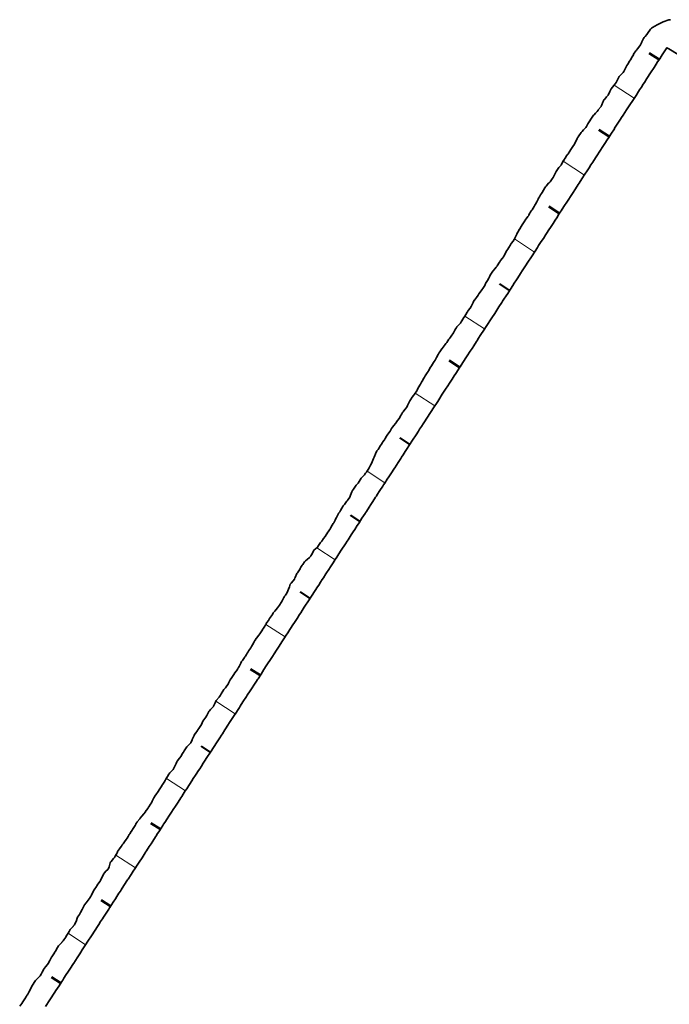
# Model space of a CAD drawing. Header units: metres. Extents: x 203098 to 221755, y 395694 to 403071.
# Tile 23 of 72: x 203752 to 203788, y 396085 to 396139. Entities that reach past the tile are written whole.
import ezdxf

# ---------------------------------------------------------------- set-up
doc = ezdxf.new("R2010")
doc.units = ezdxf.units.M
for name, color, linetype, lineweight in [('N-WA-GW-TALUD_KRUIN-G', 90, 'Continuous', 35), ('N-WA-GW-TALUD_TEEN-G', 90, 'Continuous', 35), ('N-WE-GW-TALUDARCERING-S', 90, 'Continuous', 25), ('N-WE-GW-TALUDARCERING_KORT-G', 90, 'Continuous', 50), ('N-WE-GW-TALUDARCERING_LANG-G', 90, 'Continuous', 18)]:
    doc.layers.add(name, color=color, linetype=linetype, lineweight=lineweight)

# ---------------------------------------------------------------- blocks, each defined once
blk = doc.blocks.new('*U386')
at = {"layer": 'N-WE-GW-TALUDARCERING_KORT-G'}
for p, q in [((203787.2193745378, 396136.4937702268, 14.2516099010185), (203786.6738613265, 396136.8475364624, 13.926519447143)), ((203784.4988529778, 396132.2986823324, 14.30099090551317), (203783.9287933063, 396132.6683669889, 13.96127235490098)), ((203781.7783314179, 396128.103594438, 14.37839847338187), (203781.1917474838, 396128.4839951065, 14.02883253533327)), ((203779.0578098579, 396123.9085065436, 14.41352460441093), (203778.5034800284, 396124.2679903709, 14.08318001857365)), ((203776.3372882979, 396119.7134186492, 14.55109498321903), (203775.7613757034, 396120.0868989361, 14.20788847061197)), ((203773.616766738, 396115.5183307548, 14.56107197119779), (203773.0698248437, 396115.8730234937, 14.23513011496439)), ((203770.896245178, 396111.3232428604, 14.61765352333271), (203770.3844124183, 396111.6551672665, 14.31263443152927)), ((203768.1757236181, 396107.1281549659, 14.34887260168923), (203767.6274045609, 396107.4837407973, 14.02211004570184)), ((203765.4552020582, 396102.9330670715, 14.32374881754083), (203764.9291557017, 396103.274209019, 14.01025934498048)), ((203762.7346804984, 396098.737979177, 14.3389908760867), (203762.2332039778, 396099.0631875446, 14.04014343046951)), ((203760.0141589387, 396094.5428912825, 14.25974739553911), (203759.4911445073, 396094.8820670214, 13.9480647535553)), ((203757.2936373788, 396090.347803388, 14.19072725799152), (203756.7855468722, 396090.6773009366, 13.88793830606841)), ((203754.573115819, 396086.1527154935, 14.10126919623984), (203754.0790555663, 396086.4731143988, 13.80684136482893))]:
    blk.add_line(p, q, dxfattribs=at)
at = {"layer": 'N-WE-GW-TALUDARCERING_LANG-G'}
for p, q in [((203785.8591137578, 396134.3962262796, 14.22767616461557), (203784.7673189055, 396135.1042570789, 13.57703732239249)), ((203783.1385921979, 396130.2011383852, 14.33237607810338), (203781.9838201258, 396130.9500100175, 13.64420690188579)), ((203780.4180706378, 396126.0060504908, 14.3626778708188), (203779.3243574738, 396126.7153253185, 13.71089583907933)), ((203777.6975490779, 396121.8109625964, 14.49646387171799), (203776.6202058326, 396122.5096215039, 13.85443724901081)), ((203774.9770275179, 396117.615874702, 14.53001688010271), (203773.9095678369, 396118.3081241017, 13.89388021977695)), ((203772.256505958, 396113.4207868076, 14.53042232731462), (203771.2830157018, 396114.0520968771, 13.95028534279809)), ((203769.5359843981, 396109.2256989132, 14.4079314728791), (203768.5361474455, 396109.8740948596, 13.81209356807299)), ((203766.8154628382, 396105.0306110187, 14.32077526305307), (203765.769379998, 396105.7089975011, 13.69737781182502)), ((203764.0949412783, 396100.8355231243, 14.32029351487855), (203763.0379039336, 396101.5210136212, 13.69036789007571)), ((203761.3744197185, 396096.6404352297, 14.29810420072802), (203760.3395984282, 396097.3115185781, 13.68141790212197)), ((203758.6538981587, 396092.4453473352, 14.21815371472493), (203757.5848543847, 396093.1386240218, 13.581073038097)), ((203755.9333765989, 396088.2502594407, 14.13335631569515), (203754.9738159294, 396088.872534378, 13.56152084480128))]:
    blk.add_line(p, q, dxfattribs=at)

msp = doc.modelspace()

# ---------------------------------------------------------------- linework, layer by layer
at = {"layer": 'N-WA-GW-TALUD_KRUIN-G'}
msp.add_polyline3d([(203753.75, 396084.8834576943, 14.07092906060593), (203753.9877033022, 396085.25, 14.08911327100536), (203754.25, 396085.6544657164, 14.09024962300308), (203754.3119541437, 396085.75, 14.08872139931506), (203754.4842763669, 396086.0157236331, 14.09515313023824), (203754.6362049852, 396086.25, 14.10561250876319), (203754.6809706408, 396086.3190293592, 14.11463091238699), (203754.75, 396086.4254737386, 14.10976168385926), (203754.8776649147, 396086.6223350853, 14.11148019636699), (203754.9604558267, 396086.75, 14.10969043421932), (203755.0743591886, 396086.9256408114, 14.12289508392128), (203755.2710534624, 396087.2289465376, 14.1124015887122), (203755.2847066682, 396087.25, 14.11174410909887), (203755.4677477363, 396087.5322522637, 14.13301767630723), (203755.6089575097, 396087.75, 14.12293873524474), (203755.6644420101, 396087.8355579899, 14.12334200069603), (203755.75, 396087.967489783, 14.12196270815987), (203755.861136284, 396088.138863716, 14.13177355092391), (203755.9332083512, 396088.25, 14.13333596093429), (203756.0578305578, 396088.4421694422, 14.14841286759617), (203756.25, 396088.7384978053, 14.12779465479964), (203756.4512191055, 396089.0487808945, 14.17072698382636), (203756.5817100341, 396089.25, 14.15776792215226), (203756.6479133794, 396089.3520866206, 14.163463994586), (203756.75, 396089.5095058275, 14.17074223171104), (203756.8446076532, 396089.6553923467, 14.19264359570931), (203756.9059608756, 396089.75, 14.1918743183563), (203757.1937030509, 396090.1937030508, 14.18560486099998), (203757.237996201, 396090.262003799, 14.18566249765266), (203757.25, 396090.2805138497, 14.18618466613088), (203757.4346904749, 396090.5653095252, 14.20541069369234), (203757.5544625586, 396090.75, 14.20527377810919), (203757.6313847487, 396090.8686152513, 14.21187578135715), (203757.75, 396091.0515218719, 14.20607566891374), (203757.8280790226, 396091.1719209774, 14.21090900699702), (203757.8787134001, 396091.25, 14.20971868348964), (203758.0247732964, 396091.4752267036, 14.21412287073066), (203758.2214675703, 396091.7785324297, 14.18790168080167), (203758.25, 396091.8225298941, 14.18901198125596), (203758.4181618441, 396092.0818381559, 14.20352656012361), (203758.5272150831, 396092.25, 14.20961294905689), (203758.614856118, 396092.385143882, 14.21358536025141), (203758.75, 396092.5935379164, 14.22939870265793), (203758.8115503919, 396092.6884496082, 14.23955522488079), (203758.8514659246, 396092.75, 14.24050012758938), (203759.0082446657, 396092.9917553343, 14.24445310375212), (203759.175716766, 396093.25, 14.24092849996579), (203759.2049389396, 396093.2950610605, 14.23787121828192), (203759.25, 396093.3645459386, 14.24325953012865), (203759.4016332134, 396093.5983667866, 14.25032231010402), (203759.4999676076, 396093.75, 14.25275323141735), (203759.5983274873, 396093.9016725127, 14.2556094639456), (203759.75, 396094.1355539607, 14.26533360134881), (203759.7950217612, 396094.2049782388, 14.26726559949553), (203759.8242184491, 396094.25, 14.26848891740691), (203759.9611488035, 396094.4611488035, 14.26155737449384), (203760.1484692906, 396094.75, 14.25516150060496), (203760.1884103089, 396094.8115896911, 14.25714820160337), (203760.25, 396094.9065619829, 14.26090063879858), (203760.3851045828, 396095.1148954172, 14.27407665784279), (203760.4727201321, 396095.25, 14.27963707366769), (203760.5817988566, 396095.4182011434, 14.28756859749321), (203760.75, 396095.6775700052, 14.30270729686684), (203760.7969709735, 396095.75, 14.30391925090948), (203760.9751874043, 396096.0248125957, 14.30917649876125), (203761.121221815, 396096.25, 14.30464936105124), (203761.1718816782, 396096.3281183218, 14.29570462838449), (203761.25, 396096.4485780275, 14.29926751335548), (203761.368575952, 396096.631424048, 14.29782189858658), (203761.4454726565, 396096.75, 14.30153664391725), (203761.5652702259, 396096.9347297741, 14.31323513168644), (203761.7619644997, 396097.2380355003, 14.30993150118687), (203761.7697234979, 396097.25, 14.31044369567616), (203761.9586587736, 396097.5413412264, 14.32542147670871), (203762.0939743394, 396097.75, 14.32197726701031), (203762.1553530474, 396097.8446469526, 14.31979036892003), (203762.25, 396097.990594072, 14.32503117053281), (203762.3520473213, 396098.1479526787, 14.33035533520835), (203762.4182251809, 396098.25, 14.33141923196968), (203762.5487415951, 396098.4512584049, 14.330136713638), (203762.7424760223, 396098.75, 14.33936208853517), (203762.9421301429, 396099.0578698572, 14.32840777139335), (203763.0667268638, 396099.25, 14.31270891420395), (203763.1388244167, 396099.3611755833, 14.31005100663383), (203763.25, 396099.5326101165, 14.32584775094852), (203763.3355186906, 396099.6644813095, 14.33969240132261), (203763.3909777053, 396099.75, 14.33319128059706), (203763.5322129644, 396099.9677870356, 14.30648660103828), (203763.7289072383, 396100.2710927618, 14.32876907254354), (203763.75, 396100.3036181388, 14.32600119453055), (203763.9256015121, 396100.5743984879, 14.29804122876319), (203764.0394793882, 396100.75, 14.31343110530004), (203764.122295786, 396100.877704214, 14.32367814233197), (203764.25, 396101.074626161, 14.30870436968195), (203764.3189900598, 396101.1810099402, 14.30389895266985), (203764.3637302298, 396101.25, 14.30590050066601), (203764.5156843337, 396101.4843156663, 14.31860367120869), (203764.7123786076, 396101.7876213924, 14.30204932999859), (203764.75, 396101.8456341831, 14.30523484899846), (203764.9090728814, 396102.0909271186, 14.32261708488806), (203765.0122319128, 396102.25, 14.32576026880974), (203765.1057671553, 396102.3942328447, 14.3269659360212), (203765.25, 396102.6166422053, 14.32860481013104), (203765.3024614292, 396102.6975385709, 14.32796284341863), (203765.3364827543, 396102.75, 14.3262495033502), (203765.499155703, 396103.0008442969, 14.32282298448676), (203765.6607335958, 396103.25, 14.30627544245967), (203765.6958499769, 396103.3041500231, 14.30445525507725), (203765.75, 396103.3876502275, 14.30338288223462), (203765.8925442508, 396103.6074557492, 14.30569146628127), (203765.9849844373, 396103.75, 14.29793062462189), (203766.0892385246, 396103.9107614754, 14.29457919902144), (203766.25, 396104.1586582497, 14.30918988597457), (203766.3092352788, 396104.25, 14.31373228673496), (203766.4826270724, 396104.5173729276, 14.30248416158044), (203766.6334861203, 396104.75, 14.3082679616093), (203766.6793213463, 396104.8206786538, 14.31136807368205), (203766.75, 396104.9296662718, 14.31467494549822), (203766.8760156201, 396105.1239843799, 14.32641802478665), (203766.9577369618, 396105.25, 14.32680427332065), (203767.072709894, 396105.427290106, 14.34589238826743), (203767.2694041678, 396105.7305958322, 14.33895950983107), (203767.2819878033, 396105.75, 14.33790549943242), (203767.4660984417, 396106.0339015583, 14.32333609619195), (203767.6062386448, 396106.25, 14.32129544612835), (203767.6627927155, 396106.3372072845, 14.32209386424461), (203767.75, 396106.4716823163, 14.31099967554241), (203767.8594869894, 396106.6405130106, 14.31366915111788), (203767.9304894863, 396106.75, 14.31309000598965), (203768.0561812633, 396106.9438187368, 14.33167888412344), (203768.25, 396107.2426903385, 14.35955573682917), (203768.449569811, 396107.550430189, 14.37796618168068), (203768.5789911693, 396107.75, 14.3800117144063), (203768.6462640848, 396107.8537359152, 14.37705009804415), (203768.75, 396108.0136983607, 14.39426513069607), (203768.8429583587, 396108.1570416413, 14.40035851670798), (203768.9032420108, 396108.25, 14.39965134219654), (203769.0396526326, 396108.4603473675, 14.39720940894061), (203769.2363469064, 396108.7636530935, 14.36619813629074), (203769.25, 396108.7847063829, 14.36716857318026), (203769.4330411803, 396109.0669588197, 14.41111287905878), (203769.5517436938, 396109.25, 14.40744444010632), (203769.6297354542, 396109.3702645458, 14.42711488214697), (203769.75, 396109.5557144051, 14.45634670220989), (203769.8759945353, 396109.75, 14.48082279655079), (203770.1084498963, 396110.1084498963, 14.51407933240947), (203770.2002453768, 396110.25, 14.52910285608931), (203770.25, 396110.3267224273, 14.53650933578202), (203770.4165125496, 396110.5834874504, 14.58074513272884), (203770.5244962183, 396110.75, 14.59636615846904), (203770.6132068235, 396110.8867931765, 14.59970583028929), (203770.75, 396111.0977304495, 14.60506391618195), (203770.8099010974, 396111.1900989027, 14.61011774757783), (203770.8487470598, 396111.25, 14.61262502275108), (203771.0065953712, 396111.4934046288, 14.62933600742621), (203771.1729979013, 396111.75, 14.61192841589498), (203771.2032896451, 396111.7967103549, 14.61311299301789), (203771.25, 396111.8687384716, 14.61144873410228), (203771.3999839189, 396112.1000160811, 14.6202334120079), (203771.4972487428, 396112.25, 14.62810573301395), (203771.5966781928, 396112.4033218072, 14.61867480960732), (203771.75, 396112.6397464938, 14.59360885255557), (203771.7933724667, 396112.7066275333, 14.5843407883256), (203771.8214995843, 396112.75, 14.58194831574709), (203771.9900667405, 396113.0099332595, 14.57889116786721), (203772.1457504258, 396113.25, 14.54005454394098), (203772.1867610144, 396113.3132389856, 14.53598362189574), (203772.25, 396113.410754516, 14.53031697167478), (203772.3834552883, 396113.6165447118, 14.5324781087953), (203772.4700012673, 396113.75, 14.52899566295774), (203772.5801495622, 396113.9198504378, 14.5263300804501), (203772.776843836, 396114.223156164, 14.53729606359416), (203772.7942521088, 396114.25, 14.53719283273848), (203772.9735381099, 396114.5264618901, 14.53325372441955), (203773.1185029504, 396114.75, 14.54141853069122), (203773.1702323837, 396114.8297676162, 14.54340687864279), (203773.25, 396114.9527705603, 14.54720313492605), (203773.3669266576, 396115.1330733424, 14.5480906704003), (203773.4427537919, 396115.25, 14.5556438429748), (203773.7670046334, 396115.75, 14.56575846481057), (203773.9570094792, 396116.0429905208, 14.56353352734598), (203774.0912554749, 396116.25, 14.54967656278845), (203774.1537037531, 396116.3462962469, 14.55312971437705), (203774.25, 396116.4947866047, 14.54009581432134), (203774.350398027, 396116.6496019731, 14.53429747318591), (203774.4155063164, 396116.75, 14.52937870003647), (203774.5470923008, 396116.9529076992, 14.52097995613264), (203774.7397571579, 396117.25, 14.52650981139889), (203774.9404808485, 396117.5595191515, 14.52689436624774), (203775.0640079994, 396117.75, 14.53744841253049), (203775.1371751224, 396117.8628248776, 14.53880316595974), (203775.25, 396118.036802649, 14.53888460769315), (203775.3338693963, 396118.1661306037, 14.5383582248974), (203775.3882588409, 396118.25, 14.53718723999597), (203775.5305636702, 396118.4694363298, 14.53719556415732), (203775.727257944, 396118.772742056, 14.53660629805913), (203775.75, 396118.8078106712, 14.53855202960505), (203775.9239522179, 396119.0760477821, 14.53854415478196), (203776.0367605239, 396119.25, 14.53962857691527), (203776.1206464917, 396119.3793535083, 14.53629546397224), (203776.25, 396119.5788186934, 14.54595324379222), (203776.3173407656, 396119.6826592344, 14.55091360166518), (203776.3610113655, 396119.75, 14.55131069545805), (203776.5140350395, 396119.9859649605, 14.55086135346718), (203776.7107293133, 396120.2892706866, 14.54559391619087), (203776.75, 396120.3498267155, 14.54488677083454), (203776.9074235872, 396120.5925764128, 14.54271322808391), (203777.0095130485, 396120.75, 14.538812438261), (203777.1041178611, 396120.8958821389, 14.53163800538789), (203777.25, 396121.1208347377, 14.54593979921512), (203777.300812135, 396121.199187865, 14.55094160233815), (203777.33376389, 396121.25, 14.5453063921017), (203777.4975064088, 396121.5024935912, 14.51457735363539), (203777.6580147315, 396121.75, 14.49955130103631), (203777.6942006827, 396121.8057993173, 14.49633115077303), (203777.75, 396121.8918427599, 14.49854287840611), (203777.8908949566, 396122.1091050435, 14.50641019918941), (203777.982265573, 396122.25, 14.49451027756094), (203778.0875892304, 396122.4124107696, 14.48728971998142), (203778.25, 396122.662850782, 14.47029293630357), (203778.3065164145, 396122.75, 14.46393743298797), (203778.4809777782, 396123.0190222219, 14.46503315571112), (203778.6307672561, 396123.25, 14.44198569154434), (203778.677672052, 396123.3223279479, 14.42768054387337), (203778.75, 396123.4338588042, 14.42422830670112), (203778.8743663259, 396123.6256336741, 14.42886352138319), (203778.9550180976, 396123.75, 14.42022426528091), (203779.0710605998, 396123.9289394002, 14.41266096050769), (203779.2677548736, 396124.2322451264, 14.39893077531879), (203779.279268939, 396124.25, 14.39595787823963), (203779.4644491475, 396124.5355508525, 14.36567757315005), (203779.6035197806, 396124.75, 14.36697664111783), (203779.6611434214, 396124.8388565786, 14.37041166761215), (203779.75, 396124.9758748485, 14.35786431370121), (203779.8578376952, 396125.1421623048, 14.35229886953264), (203779.9277706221, 396125.25, 14.34822751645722), (203780.0545319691, 396125.4454680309, 14.34510875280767), (203780.25, 396125.7468828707, 14.36285835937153), (203780.4479205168, 396126.0520794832, 14.36264581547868), (203780.5762723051, 396126.25, 14.36453119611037), (203780.6446147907, 396126.3553852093, 14.36684203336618), (203780.75, 396126.5178908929, 14.36842336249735), (203780.8413090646, 396126.6586909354, 14.37277018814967), (203780.9005231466, 396126.75, 14.37336121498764), (203781.0380033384, 396126.9619966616, 14.38147477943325), (203781.2346976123, 396127.2653023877, 14.37595903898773), (203781.25, 396127.288898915, 14.37539290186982), (203781.4313918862, 396127.5686081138, 14.37103984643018), (203781.5490248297, 396127.75, 14.3700710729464), (203781.6280861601, 396127.8719138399, 14.36856656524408), (203781.75, 396128.0599069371, 14.37665941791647), (203781.8247804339, 396128.175219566, 14.38124963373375), (203781.8732756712, 396128.25, 14.38025693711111), (203782.0214747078, 396128.4785252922, 14.36986482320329), (203782.2181689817, 396128.7818310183, 14.36236280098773), (203782.25, 396128.8309149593, 14.35751608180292), (203782.4148632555, 396129.0851367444, 14.33983188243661), (203782.5217773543, 396129.25, 14.33983319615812), (203782.6115575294, 396129.3884424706, 14.33966794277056), (203782.75, 396129.6019229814, 14.34476222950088), (203782.8082518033, 396129.6917481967, 14.34680084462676), (203782.8460281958, 396129.75, 14.34090165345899), (203783.0049460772, 396129.9950539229, 14.31980964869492), (203783.1702790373, 396130.25, 14.33535551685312), (203783.201640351, 396130.298359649, 14.33761762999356), (203783.25, 396130.3729310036, 14.33584428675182), (203783.3983346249, 396130.6016653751, 14.32527231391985), (203783.4945298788, 396130.75, 14.32800190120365), (203783.5950288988, 396130.9049711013, 14.32986192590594), (203783.75, 396131.1439390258, 14.32768760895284), (203783.8187807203, 396131.25, 14.32779570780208), (203783.9884174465, 396131.5115825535, 14.34156034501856), (203784.1430315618, 396131.75, 14.33099511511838), (203784.1851117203, 396131.8148882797, 14.32474546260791), (203784.25, 396131.9149470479, 14.31751674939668), (203784.3818059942, 396132.1181940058, 14.30278044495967), (203784.4672824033, 396132.25, 14.30265394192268), (203784.5785002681, 396132.4214997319, 14.29679534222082), (203784.775194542, 396132.724805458, 14.28722117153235), (203784.7915332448, 396132.75, 14.28511499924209), (203784.9718888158, 396133.0281111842, 14.27310148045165), (203785.1157840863, 396133.25, 14.26337077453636), (203785.1685830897, 396133.3314169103, 14.26131471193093), (203785.25, 396133.4569630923, 14.26422891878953), (203785.4400349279, 396133.75, 14.25890693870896), (203785.9553601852, 396134.5446398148, 14.22050364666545), (203786.0885366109, 396134.75, 14.22392117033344), (203786.1520544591, 396134.8479455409, 14.23401373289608), (203786.25, 396134.9989791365, 14.22258720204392), (203786.3487487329, 396135.1512512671, 14.21855211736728), (203786.4127874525, 396135.25, 14.22518151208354), (203786.5454430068, 396135.4545569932, 14.24300546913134), (203786.75, 396135.7699871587, 14.25564718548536), (203786.9388315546, 396136.0611684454, 14.26753785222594), (203787.0612891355, 396136.25, 14.25900017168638), (203787.1355258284, 396136.3644741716, 14.25496919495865), (203787.25, 396136.5409951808, 14.25038293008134), (203787.3322201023, 396136.6677798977, 14.25389654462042), (203787.385539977, 396136.75, 14.25406067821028), (203787.5289143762, 396136.9710856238, 14.26117860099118), (203787.6388242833, 396137.140568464, 14.24339008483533), (203787.75, 396137.072288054, 14.22966348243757), (203788.25, 396136.7652047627, 14.19106567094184)], dxfattribs=at)
at = {"layer": 'N-WA-GW-TALUD_TEEN-G'}
msp.add_polyline3d([(203752.3345469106, 396084.9015202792, 13.48969097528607), (203752.4464644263, 396085.0535355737, 13.48281428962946), (203752.5106329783, 396085.1413232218, 13.47866551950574), (203752.5745477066, 396085.25, 13.47576484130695), (203752.6505775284, 396085.3494224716, 13.48046558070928), (203752.6768008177, 396085.3898452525, 13.4804128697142), (203752.7063046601, 396085.4452920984, 13.48152771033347), (203752.75, 396085.5102137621, 13.48115314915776), (203752.7603262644, 396085.5252627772, 13.4811477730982), (203752.8388387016, 396085.6611612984, 13.48363706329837), (203752.8894817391, 396085.75, 13.48496296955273), (203752.9678752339, 396085.9113602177, 13.48136195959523), (203753.0393737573, 396086.0393737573, 13.47687474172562), (203753.1688340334, 396086.25, 13.4744657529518), (203753.1981997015, 396086.3018002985, 13.47283263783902), (203753.2183807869, 396086.3234725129, 13.47547155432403), (203753.25, 396086.3560653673, 13.47927120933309), (203753.3010690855, 396086.4055606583, 13.48629954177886), (203753.4434407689, 396086.5565592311, 13.50909223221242), (203753.5034674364, 396086.6517798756, 13.5106546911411), (203753.5622849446, 396086.75, 13.51289381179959), (203753.626658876, 396086.873341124, 13.51153243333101), (203753.6420834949, 396086.8946894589, 13.51318064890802), (203753.6832050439, 396086.9660820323, 13.52002739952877), (203753.75, 396087.0402907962, 13.5240752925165), (203753.7676884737, 396087.0625044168, 13.52436779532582), (203753.8993955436, 396087.25, 13.530288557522), (203753.902270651, 396087.2548799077, 13.53020854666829), (203753.9829721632, 396087.3838997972, 13.52717363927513), (203754.0757083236, 396087.5732675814, 13.5277640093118), (203754.0804343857, 396087.5804343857, 13.52754770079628), (203754.1962485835, 396087.75, 13.52404320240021), (203754.25, 396087.8387828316, 13.51942760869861), (203754.2765487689, 396087.8738845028, 13.51974136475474), (203754.2916329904, 396087.8940099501, 13.51993667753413), (203754.403509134, 396088.096490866, 13.52637682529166), (203754.4594641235, 396088.1861258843, 13.53214611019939), (203754.5151638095, 396088.25, 13.53487728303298), (203754.6273084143, 396088.3726915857, 13.54217694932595), (203754.6354033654, 396088.3813515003, 13.54276367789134), (203754.7004808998, 396088.4606883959, 13.54888376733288), (203754.75, 396088.5187278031, 13.55320423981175), (203754.7991448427, 396088.5841209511, 13.55531477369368), (203754.8443664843, 396088.6556335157, 13.55889429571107), (203754.8939258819, 396088.75, 13.5591104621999), (203754.9008011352, 396088.7616426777, 13.55947615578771), (203754.9736655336, 396088.8722651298, 13.56151074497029), (203755.0288822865, 396088.9711177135, 13.56521882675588), (203755.0896649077, 396089.0700264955, 13.57144900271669), (203755.2474100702, 396089.25, 13.57483661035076), (203755.2484337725, 396089.2515662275, 13.57473073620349), (203755.25, 396089.2533167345, 13.57477606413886), (203755.3246406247, 396089.3385949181, 13.57634055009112), (203755.4349580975, 396089.5650419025, 13.59003898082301), (203755.4634664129, 396089.6893401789, 13.58209051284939), (203755.4933516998, 396089.75, 13.57449627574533), (203755.594585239, 396089.8901520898, 13.56950563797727), (203755.6525004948, 396089.9976135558, 13.5702625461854), (203755.7434528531, 396090.1622533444, 13.57090548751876), (203755.75, 396090.1780451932, 13.57147347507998), (203755.7854844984, 396090.25, 13.57682026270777), (203755.8144940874, 396090.3234227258, 13.57876279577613), (203755.8764362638, 396090.4176484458, 13.57834449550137), (203755.9589548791, 396090.5410451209, 13.57763177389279), (203756.1167906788, 396090.75, 13.58390212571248), (203756.1736647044, 396090.8263352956, 13.58586794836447), (203756.1869281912, 396090.8465982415, 13.58563241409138), (203756.2301633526, 396090.9155850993, 13.58505955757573), (203756.2412123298, 396090.9347143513, 13.5850127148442), (203756.25, 396090.9519171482, 13.58510750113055), (203756.3493988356, 396091.1506011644, 13.5852590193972), (203756.3971552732, 396091.2381528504, 13.58710708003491), (203756.4050621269, 396091.25, 13.58719217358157), (203756.5198112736, 396091.4209730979, 13.58868879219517), (203756.5412915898, 396091.4587084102, 13.58945830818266), (203756.5920478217, 396091.5426269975, 13.5924984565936), (203756.7259202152, 396091.715639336, 13.59579061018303), (203756.7476706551, 396091.75, 13.5969368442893), (203756.7485387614, 396091.7514612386, 13.59696069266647), (203756.75, 396091.755194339, 13.59669037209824), (203756.7876872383, 396091.8466167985, 13.5909030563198), (203756.8295783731, 396091.930365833, 13.58450232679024), (203756.9033942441, 396092.0966057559, 13.57319010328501), (203756.9540759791, 396092.1695757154, 13.57605678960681), (203757.0295472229, 396092.25, 13.57796505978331), (203757.146189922, 396092.353810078, 13.58773488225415), (203757.1909325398, 396092.4468361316, 13.57376971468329), (203757.2079611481, 396092.4982938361, 13.56802448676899), (203757.25, 396092.6415478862, 13.55340644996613), (203757.2791860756, 396092.7208139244, 13.54795488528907), (203757.2965039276, 396092.75, 13.54887228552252), (203757.3273823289, 396092.7892105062, 13.55349279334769), (203757.4564950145, 396092.9443637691, 13.57153330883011), (203757.5019858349, 396092.9980141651, 13.57774195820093), (203757.5504850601, 396093.0753903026, 13.57928931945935), (203757.645390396, 396093.25, 13.58421477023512), (203757.6665783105, 396093.2961387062, 13.58374972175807), (203757.6774018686, 396093.3225981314, 13.58361388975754), (203757.7220114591, 396093.39501744, 13.59026076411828), (203757.75, 396093.4293366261, 13.59323262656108), (203757.7665979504, 396093.4535387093, 13.59398925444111), (203757.8802636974, 396093.6197363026, 13.5992200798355), (203757.9293082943, 396093.691447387, 13.6014770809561), (203757.972754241, 396093.75, 13.60294041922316), (203758.0939857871, 396093.9060142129, 13.60909982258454), (203758.116019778, 396093.9372152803, 13.60941790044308), (203758.1500892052, 396093.9791328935, 13.60924926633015), (203758.1899495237, 396094.0519904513, 13.61153827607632), (203758.25, 396094.147799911, 13.61353011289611), (203758.2874815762, 396094.2125184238, 13.61354014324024), (203758.315559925, 396094.25, 13.61630648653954), (203758.3382960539, 396094.2879427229, 13.61664240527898), (203758.4220544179, 396094.4220544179, 13.617420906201), (203758.4345606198, 396094.4409182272, 13.61783984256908), (203758.5339683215, 396094.5919112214, 13.62132050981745), (203758.6322338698, 396094.75, 13.6260275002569), (203758.6729719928, 396094.8270280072, 13.62518957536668), (203758.6759576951, 396094.8320722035, 13.62527412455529), (203758.7192962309, 396094.9025880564, 13.6262030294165), (203758.7474371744, 396094.9482944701, 13.62679719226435), (203758.75, 396094.9518504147, 13.62678433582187), (203758.8826898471, 396095.1173101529, 13.63162305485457), (203758.9061751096, 396095.1453010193, 13.63286155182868), (203758.9915908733, 396095.25, 13.6377152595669), (203759.1157568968, 396095.3842431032, 13.64993528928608), (203759.1343346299, 396095.407668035, 13.65080309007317), (203759.1760370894, 396095.4681154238, 13.65383949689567), (203759.2394960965, 396095.5618754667, 13.65870592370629), (203759.25, 396095.5784144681, 13.65965253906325), (203759.3190050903, 396095.6809949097, 13.66725288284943), (203759.3654668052, 396095.75, 13.67238463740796), (203759.3770466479, 396095.7686226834, 13.67333958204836), (203759.4660036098, 396095.9028573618, 13.67969939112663), (203759.5177338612, 396095.9822661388, 13.68354690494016), (203759.567679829, 396096.0758590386, 13.68321950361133), (203759.657435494, 396096.25, 13.68304402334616), (203759.6908473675, 396096.3091526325, 13.6842887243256), (203759.7157757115, 396096.3482661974, 13.68637677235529), (203759.75, 396096.3961770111, 13.68852569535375), (203759.7658283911, 396096.4186977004, 13.68942522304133), (203759.8955494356, 396096.6044505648, 13.69694425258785), (203759.9470309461, 396096.691573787, 13.69646200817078), (203759.98549231, 396096.75, 13.69552206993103), (203760.0860645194, 396096.9139354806, 13.68987093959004), (203760.0893531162, 396096.9191685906, 13.68972261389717), (203760.1482252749, 396096.9919612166, 13.68567187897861), (203760.2170558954, 396097.118444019, 13.68369989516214), (203760.25, 396097.1727072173, 13.68233690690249), (203760.2790584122, 396097.2209415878, 13.68103157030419), (203760.3005237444, 396097.25, 13.6818918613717), (203760.3342429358, 396097.3021907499, 13.68142657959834), (203760.4047145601, 396097.4249333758, 13.68131239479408), (203760.4629103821, 396097.5370896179, 13.68189600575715), (203760.5210358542, 396097.6119175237, 13.69093924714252), (203760.6527121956, 396097.75, 13.70689950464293), (203760.6995617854, 396097.8004382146, 13.71221180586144), (203760.75, 396097.8792259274, 13.71108181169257), (203760.7563759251, 396097.8901613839, 13.71066600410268), (203760.7627540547, 396097.9030213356, 13.71035530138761), (203760.8715596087, 396098.1284403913, 13.70538592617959), (203760.9120888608, 396098.2200435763, 13.7017337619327), (203760.9284776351, 396098.25, 13.69998770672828), (203761.0569106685, 396098.4225375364, 13.70395465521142), (203761.0657597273, 396098.4342402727, 13.70419946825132), (203761.1218322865, 396098.5148869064, 13.70387910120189), (203761.2113888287, 396098.6641351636, 13.70608634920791), (203761.25, 396098.7281392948, 13.70699244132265), (203761.2595334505, 396098.7404665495, 13.70807901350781), (203761.2643060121, 396098.75, 13.70778833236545), (203761.3105889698, 396098.8233401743, 13.70971377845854), (203761.3784145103, 396098.9243189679, 13.71175958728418), (203761.4597625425, 396099.0402374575, 13.71359327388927), (203761.5325820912, 396099.1102395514, 13.72457162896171), (203761.665380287, 396099.25, 13.74716981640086), (203761.6982891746, 396099.3017108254, 13.74849539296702), (203761.7369964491, 396099.4020551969, 13.74016154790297), (203761.75, 396099.4284329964, 13.73756860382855), (203761.8451081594, 396099.6548918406, 13.70864166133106), (203761.8946148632, 396099.7371852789, 13.70415667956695), (203761.9033823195, 396099.75, 13.70328429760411), (203762.0283526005, 396099.9233874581, 13.69390527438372), (203762.0467589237, 396099.9532410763, 13.69280183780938), (203762.1111301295, 396100.0276370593, 13.69761193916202), (203762.2204448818, 396100.2002783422, 13.71229974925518), (203762.25, 396100.2487109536, 13.71651810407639), (203762.2505049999, 396100.2494950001, 13.71659880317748), (203762.2507250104, 396100.25, 13.71660157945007), (203762.2807025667, 396100.3485313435, 13.71109047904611), (203762.3330259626, 396100.4360834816, 13.7027207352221), (203762.427205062, 396100.572794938, 13.68796464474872), (203762.4903536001, 396100.6434345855, 13.6856060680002), (203762.5421229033, 396100.75, 13.68557976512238), (203762.6167388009, 396100.8832611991, 13.69002198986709), (203762.6587202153, 396100.9651108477, 13.69100709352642), (203762.683529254, 396100.9952262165, 13.69045387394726), (203762.75, 396101.0720256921, 13.68872977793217), (203762.8336979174, 396101.1663020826, 13.6873955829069), (203762.9029405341, 396101.2375958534, 13.68860168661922), (203762.9098239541, 396101.25, 13.68915543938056), (203762.9932603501, 396101.4284748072, 13.68995248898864), (203763.0186608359, 396101.4813391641, 13.69014285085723), (203763.0600127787, 396101.5665965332, 13.69062644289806), (203763.2079350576, 396101.75, 13.68783384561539), (203763.2081688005, 396101.7502554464, 13.68784062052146), (203763.2271539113, 396101.7728460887, 13.68854938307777), (203763.25, 396101.7987552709, 13.68978990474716), (203763.2887747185, 396101.8491063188, 13.6899575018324), (203763.3325388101, 396101.9187293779, 13.69137736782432), (203763.4242801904, 396102.0757198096, 13.69541600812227), (203763.4768164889, 396102.1580232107, 13.69950588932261), (203763.5555842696, 396102.25, 13.70203069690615), (203763.6372748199, 396102.3627251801, 13.69926698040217), (203763.700356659, 396102.4439193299, 13.69894995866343), (203763.7341691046, 396102.5044022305, 13.69986559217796), (203763.75, 396102.5342342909, 13.70039119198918), (203763.8174642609, 396102.6825357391, 13.69792767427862), (203763.8529669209, 396102.75, 13.69898146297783), (203763.8642227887, 396102.7685141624, 13.69995427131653), (203763.972479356, 396102.9242812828, 13.70613525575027), (203764.01553398, 396102.98446602, 13.70834211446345), (203764.0731277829, 396103.0639012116, 13.71157992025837), (203764.208393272, 396103.25, 13.71911676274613), (203764.2212463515, 396103.2787536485, 13.71687863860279), (203764.2233356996, 396103.2824357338, 13.71677954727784), (203764.25, 396103.3271782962, 13.71544660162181), (203764.2704430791, 396103.3668042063, 13.71294691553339), (203764.3008796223, 396103.4215903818, 13.70909727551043), (203764.3964165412, 396103.6035834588, 13.69731844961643), (203764.4431142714, 396103.6856889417, 13.69349085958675), (203764.48559466, 396103.75, 13.68952112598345), (203764.5901813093, 396103.9098186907, 13.67927423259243), (203764.6079205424, 396103.9327510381, 13.6788672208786), (203764.6452564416, 396103.9854616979, 13.67836972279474), (203764.7005931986, 396104.0681923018, 13.67800456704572), (203764.75, 396104.1470955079, 13.67808562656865), (203764.7922621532, 396104.2077378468, 13.67996808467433), (203764.8141100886, 396104.25, 13.67805319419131), (203764.8383629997, 396104.2910940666, 13.67746788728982), (203764.9368654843, 396104.4297069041, 13.67331978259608), (203764.9892643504, 396104.5107356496, 13.67156971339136), (203765.0402615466, 396104.5910248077, 13.66945703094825), (203765.1195174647, 396104.75, 13.66818437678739), (203765.1697203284, 396104.8302796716, 13.67208622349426), (203765.1817191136, 396104.8514402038, 13.67256384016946), (203765.2365353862, 396104.9456476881, 13.67447279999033), (203765.25, 396104.9637945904, 13.67438841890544), (203765.3794740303, 396105.1205259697, 13.67893671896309), (203765.43514146, 396105.1966691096, 13.67825074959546), (203765.4674840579, 396105.25, 13.67861048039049), (203765.5800591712, 396105.4199408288, 13.68385607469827), (203765.5863499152, 396105.4290695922, 13.68424277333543), (203765.6324767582, 396105.4995591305, 13.68751667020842), (203765.7054619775, 396105.6070509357, 13.69219810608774), (203765.75, 396105.6783167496, 13.69575464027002), (203765.7777507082, 396105.7222492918, 13.69807890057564), (203765.789509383, 396105.75, 13.69696707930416), (203765.8246903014, 396105.8057706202, 13.69989639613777), (203765.9128423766, 396105.9276158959, 13.7041149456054), (203765.9701154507, 396106.0298845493, 13.71088521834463), (203766.0183452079, 396106.1110473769, 13.71755949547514), (203766.1309923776, 396106.25, 13.72360231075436), (203766.169149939, 396106.330850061, 13.71591520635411), (203766.2298082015, 396106.4047755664, 13.7194278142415), (203766.2454086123, 396106.4222233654, 13.72017160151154), (203766.25, 396106.4274002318, 13.7203947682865), (203766.3902235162, 396106.6097764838, 13.71973034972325), (203766.4557009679, 396106.68914602, 13.72120480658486), (203766.5007682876, 396106.75, 13.72295667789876), (203766.6005002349, 396106.8994997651, 13.72269963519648), (203766.6015157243, 396106.9015645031, 13.72254582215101), (203766.6456582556, 396106.9968206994, 13.71594776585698), (203766.7293223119, 396107.1335935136, 13.70274204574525), (203766.75, 396107.1791962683, 13.69966702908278), (203766.7730387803, 396107.2269612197, 13.69703539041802), (203766.7851176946, 396107.25, 13.6961784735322), (203766.8271718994, 396107.3099710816, 13.69847638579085), (203766.904988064, 396107.4150393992, 13.70195774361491), (203766.9698414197, 396107.5301585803, 13.70845764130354), (203767.0076533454, 396107.6237908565, 13.70682432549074), (203767.0590676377, 396107.75, 13.70453375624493), (203767.094021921, 396107.905978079, 13.68849311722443), (203767.1401477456, 396107.9624313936, 13.69815585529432), (203767.25, 396108.0843820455, 13.71919883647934), (203767.3226913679, 396108.1773086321, 13.73031135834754), (203767.3492291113, 396108.25, 13.72545439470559), (203767.3539216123, 396108.2609598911, 13.72503099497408), (203767.4608962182, 396108.4750864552, 13.71369972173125), (203767.4838560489, 396108.5161439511, 13.71103739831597), (203767.53267032, 396108.5759033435, 13.71342052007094), (203767.6266521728, 396108.7421913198, 13.72482276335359), (203767.6319500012, 396108.75, 13.72525735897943), (203767.6758145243, 396108.8241854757, 13.72654777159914), (203767.7153118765, 396108.8883222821, 13.72835443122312), (203767.75, 396108.9371463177, 13.72924178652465), (203767.7789838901, 396108.9790832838, 13.72966649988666), (203767.8784997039, 396109.1215002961, 13.73097814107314), (203767.9304983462, 396109.1796357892, 13.73622547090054), (203768.0096361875, 396109.25, 13.74152347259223), (203768.1374277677, 396109.3625722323, 13.75044048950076), (203768.2087599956, 396109.4300449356, 13.75382305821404), (203768.2234406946, 396109.4504318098, 13.7554058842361), (203768.25, 396109.5012822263, 13.76017464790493), (203768.3426074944, 396109.6573925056, 13.78024581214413), (203768.3841382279, 396109.7471741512, 13.78603482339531), (203768.3864152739, 396109.75, 13.78616058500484), (203768.5595153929, 396109.8934617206, 13.81614079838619), (203768.5802615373, 396109.9197384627, 13.82226985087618), (203768.6414511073, 396110.011168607, 13.83816158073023), (203768.75, 396110.1709379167, 13.86577244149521), (203768.7671573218, 396110.1930895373, 13.87063628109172), (203768.7853187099, 396110.2146812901, 13.87534038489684), (203768.8098139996, 396110.25, 13.88054879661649), (203768.8998415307, 396110.3830368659, 13.89909898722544), (203768.9921813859, 396110.5078186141, 13.9159499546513), (203769.1447452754, 396110.7334139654, 13.93977395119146), (203769.1555595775, 396110.75, 13.94156157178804), (203769.192583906, 396110.807416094, 13.94755714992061), (203769.242113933, 396110.8713498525, 13.95811872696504), (203769.25, 396110.8812753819, 13.95974878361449), (203769.2928777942, 396110.9474177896, 13.96612664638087), (203769.3832783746, 396111.1167216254, 13.98563363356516), (203769.440428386, 396111.2164796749, 13.99906234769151), (203769.4637925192, 396111.25, 14.00295881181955), (203769.5362330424, 396111.3908903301, 14.00742547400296), (203769.5643104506, 396111.4356895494, 14.00809933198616), (203769.61613899, 396111.5333933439, 14.00551814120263), (203769.7307127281, 396111.75, 13.99985632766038), (203769.7343130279, 396111.7564051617, 13.99978042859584), (203769.7374776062, 396111.7625223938, 13.99975844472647), (203769.75, 396111.7826894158, 14.00061474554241), (203769.7910131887, 396111.850849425, 14.00292671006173), (203769.8287553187, 396111.9114663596, 14.00477617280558), (203769.9743947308, 396112.1627884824, 14.01421144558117), (203770.0458365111, 396112.25, 14.01407834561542), (203770.1695411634, 396112.4007433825, 14.01393335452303), (203770.1999288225, 396112.4473915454, 14.01517508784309), (203770.25, 396112.5153979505, 14.01604480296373), (203770.2510406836, 396112.5165652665, 14.01613384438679), (203770.3510808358, 396112.6489191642, 14.02736800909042), (203770.3849636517, 396112.75, 14.01737314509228), (203770.38757532, 396112.7565647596, 14.01690362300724), (203770.4523253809, 396112.9276345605, 14.00539925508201), (203770.4945032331, 396113.0054967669, 13.99735481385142), (203770.5442895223, 396113.0857976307, 13.99151949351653), (203770.6589184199, 396113.25, 13.97713269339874), (203770.6983731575, 396113.3016268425, 13.97387641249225), (203770.7095125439, 396113.3145043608, 13.97354588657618), (203770.75, 396113.3578442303, 13.97195091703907), (203770.7647585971, 396113.3736853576, 13.97135370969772), (203770.7961931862, 396113.4149129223, 13.97093227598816), (203770.9134607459, 396113.5865392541, 13.97138514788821), (203770.9668734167, 396113.6734758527, 13.96913438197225), (203771.0351047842, 396113.75, 13.96318580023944), (203771.1371138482, 396113.8628861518, 13.95487939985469), (203771.161114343, 396113.8885381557, 13.95327537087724), (203771.2061075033, 396113.9491944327, 13.95157780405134), (203771.25, 396114.0092931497, 13.95001828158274), (203771.2763658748, 396114.0421578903, 13.95009424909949), (203771.3491128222, 396114.1508871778, 13.95218475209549), (203771.4068643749, 396114.2498655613, 13.95049333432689), (203771.4069512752, 396114.25, 13.95048971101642), (203771.4793028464, 396114.3924695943, 13.93860372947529), (203771.5215142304, 396114.4784857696, 13.93165819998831), (203771.5687000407, 396114.5757771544, 13.92357183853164), (203771.6391489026, 396114.75, 13.911325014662), (203771.6727310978, 396114.8272689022, 13.90691273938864), (203771.7066789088, 396114.9171599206, 13.89954725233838), (203771.7196389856, 396114.9468884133, 13.89679318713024), (203771.75, 396115.0141045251, 13.89037194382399), (203771.8252940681, 396115.1747059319, 13.87616590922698), (203771.8814547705, 396115.2346797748, 13.88244296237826), (203771.8938842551, 396115.25, 13.88409050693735), (203772.0231315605, 396115.4603501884, 13.88864830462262), (203772.0743588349, 396115.540443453, 13.89033739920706), (203772.1312833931, 396115.6312833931, 13.89228018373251), (203772.1522111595, 396115.6646884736, 13.8929922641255), (203772.2105855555, 396115.75, 13.89469844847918), (203772.2282158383, 396115.7717841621, 13.89628318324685), (203772.25, 396115.8066710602, 13.89610061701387), (203772.2732767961, 396115.8423071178, 13.89634636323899), (203772.3391336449, 396115.9656995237, 13.8979578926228), (203772.4139197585, 396116.0860802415, 13.8989864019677), (203772.5400262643, 396116.25, 13.91079332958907), (203772.6223069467, 396116.3776930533, 13.91314988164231), (203772.6798546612, 396116.4550185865, 13.91788766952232), (203772.75, 396116.5409368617, 13.92323753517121), (203772.8325946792, 396116.6674053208, 13.92251831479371), (203772.8825408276, 396116.7397852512, 13.92321997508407), (203772.890918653, 396116.75, 13.92321825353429), (203773.0436634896, 396116.9293651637, 13.92537975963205), (203773.0541088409, 396116.9458911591, 13.92585391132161), (203773.0915064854, 396117.0351329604, 13.92012911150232), (203773.18554358, 396117.1850883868, 13.90574890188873), (203773.2204216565, 396117.25, 13.90041346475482), (203773.2304387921, 396117.2695612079, 13.89860706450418), (203773.25, 396117.2949987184, 13.89888771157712), (203773.2844008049, 396117.3409029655, 13.89903234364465), (203773.3579278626, 396117.4358414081, 13.89913060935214), (203773.4468419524, 396117.5531580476, 13.8994161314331), (203773.4926301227, 396117.6367281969, 13.89258896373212), (203773.5434765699, 396117.75, 13.88501988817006), (203773.6125153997, 396117.8874846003, 13.87896737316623), (203773.6549061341, 396117.9535277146, 13.88000904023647), (203773.75, 396118.0943866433, 13.88175790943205), (203773.8137228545, 396118.1862771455, 13.88360770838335), (203773.8725523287, 396118.25, 13.89104034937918), (203773.873602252, 396118.2513917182, 13.89110399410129), (203773.9951653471, 396118.4431462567, 13.90048759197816), (203774.0211836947, 396118.4788163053, 13.90214253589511), (203774.0612007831, 396118.5605960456, 13.89759232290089), (203774.1559100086, 396118.7463218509, 13.88687801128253), (203774.1578158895, 396118.75, 13.88666281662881), (203774.1919134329, 396118.8080865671, 13.88493467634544), (203774.2334878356, 396118.8797298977, 13.88260226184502), (203774.25, 396118.9072999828, 13.8816525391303), (203774.2851871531, 396118.9653438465, 13.87982813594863), (203774.3767197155, 396119.1232802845, 13.87526570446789), (203774.419180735, 396119.1901700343, 13.87488349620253), (203774.4573974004, 396119.25, 13.87452313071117), (203774.5713162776, 396119.4286837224, 13.87335639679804), (203774.6122511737, 396119.4958258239, 13.87213465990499), (203774.6311607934, 396119.5333797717, 13.87179651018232), (203774.75, 396119.7294964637, 13.86829098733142), (203774.7574983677, 396119.7425016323, 13.86789816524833), (203774.7627933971, 396119.75, 13.86807930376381), (203774.7985606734, 396119.805866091, 13.86788386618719), (203774.9087861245, 396119.9814932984, 13.86742907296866), (203774.9537243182, 396120.0462756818, 13.86695314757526), (203774.9952019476, 396120.109206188, 13.86560359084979), (203775.0679550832, 396120.25, 13.86422785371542), (203775.108218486, 396120.3192659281, 13.86552559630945), (203775.1349103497, 396120.3650896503, 13.8663796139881), (203775.1670539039, 396120.4286221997, 13.86541731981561), (203775.2073566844, 396120.4981470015, 13.8638074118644), (203775.25, 396120.5699346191, 13.86203337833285), (203775.3230473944, 396120.6769526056, 13.86335596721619), (203775.3634815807, 396120.732100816, 13.86520619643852), (203775.3772608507, 396120.75, 13.86578914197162), (203775.5439601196, 396120.9560398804, 13.8758268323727), (203775.5879364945, 396121.0174037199, 13.87648229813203), (203775.6295154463, 396121.07646283, 13.87715073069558), (203775.75, 396121.2490700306, 13.87915645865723), (203775.7503945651, 396121.2496054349, 13.87917133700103), (203775.7506349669, 396121.25, 13.87916137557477), (203775.7937383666, 396121.3148031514, 13.87902914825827), (203775.9013129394, 396121.4686696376, 13.87839712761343), (203775.9571900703, 396121.5428099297, 13.87784680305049), (203776.005688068, 396121.6082157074, 13.87704516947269), (203776.078303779, 396121.75, 13.87738850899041), (203776.1341895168, 396121.8444397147, 13.88098919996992), (203776.1421302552, 396121.8578697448, 13.88150166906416), (203776.1805917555, 396121.9256526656, 13.88336299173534), (203776.223002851, 396121.9703304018, 13.88336493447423), (203776.25, 396121.9979502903, 13.88331023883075), (203776.375344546, 396122.124655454, 13.88360385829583), (203776.4247669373, 396122.198166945, 13.87529428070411), (203776.4536965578, 396122.25, 13.87031226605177), (203776.564722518, 396122.435277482, 13.85548829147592), (203776.576833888, 396122.4511475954, 13.85523771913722), (203776.6170708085, 396122.5043198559, 13.85443168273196), (203776.6693144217, 396122.5926691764, 13.85452444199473), (203776.75, 396122.7336859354, 13.85493728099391), (203776.7558868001, 396122.7441131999, 13.85493319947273), (203776.7594013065, 396122.75, 13.85501420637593), (203776.7967431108, 396122.8186643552, 13.85436674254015), (203776.9009157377, 396122.9512571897, 13.85009598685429), (203776.9617607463, 396123.0382392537, 13.84800018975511), (203777.0011039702, 396123.1169982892, 13.83981504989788), (203777.0728335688, 396123.25, 13.82514626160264), (203777.1273214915, 396123.3726785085, 13.8070802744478), (203777.1376160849, 396123.3842336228, 13.80738434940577), (203777.2081893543, 396123.462266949, 13.80940581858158), (203777.25, 396123.5208213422, 13.81126153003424), (203777.3422559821, 396123.6577440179, 13.81327773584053), (203777.3828595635, 396123.7311537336, 13.81062599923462), (203777.3972789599, 396123.75, 13.80956727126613), (203777.5465940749, 396123.9530881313, 13.79588887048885), (203777.6079896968, 396124.0160187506, 13.79021931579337), (203777.6757731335, 396124.1304967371, 13.78405884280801), (203777.7192466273, 396124.2192466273, 13.78014148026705), (203777.7342087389, 396124.25, 13.77874004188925), (203777.7395891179, 396124.2604108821, 13.77840135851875), (203777.75, 396124.2841245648, 13.77683580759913), (203777.7755891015, 396124.3381925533, 13.77406363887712), (203777.8570329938, 396124.462045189, 13.76589643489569), (203777.9249257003, 396124.5750742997, 13.75895508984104), (203777.9594738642, 396124.6498052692, 13.75022744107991), (203778.0063191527, 396124.75, 13.73846028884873), (203778.1015971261, 396124.8984028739, 13.7313588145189), (203778.1435397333, 396124.9613005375, 13.72897154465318), (203778.1582155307, 396124.9770050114, 13.72788283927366), (203778.25, 396125.0928448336, 13.72178229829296), (203778.3274959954, 396125.1725040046, 13.72292315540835), (203778.3796769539, 396125.2390274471, 13.71922377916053), (203778.385622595, 396125.25, 13.71879615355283), (203778.51222147, 396125.45770879, 13.71663370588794), (203778.522843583, 396125.477156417, 13.71651570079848), (203778.5660553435, 396125.5490230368, 13.71781027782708), (203778.6765451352, 396125.6720121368, 13.7181549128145), (203778.7355221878, 396125.75, 13.71894100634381), (203778.741615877, 396125.758384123, 13.71892580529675), (203778.75, 396125.773480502, 13.71785223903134), (203778.7833681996, 396125.8389575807, 13.71198481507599), (203778.842674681, 396125.9536865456, 13.70158078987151), (203778.9087451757, 396126.0912548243, 13.68984581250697), (203778.9590031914, 396126.1559202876, 13.6922447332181), (203779.0172059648, 396126.25, 13.69653136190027), (203779.1004882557, 396126.3995117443, 13.69923075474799), (203779.1431028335, 396126.4647075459, 13.70321951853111), (203779.25, 396126.6003057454, 13.71107357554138), (203779.3120890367, 396126.6879109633, 13.71322459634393), (203779.3398750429, 396126.75, 13.70795034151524), (203779.3473859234, 396126.765778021, 13.7067986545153), (203779.4469994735, 396126.9823353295, 13.69155791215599), (203779.4686208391, 396127.0313791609, 13.68825925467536), (203779.506754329, 396127.0932896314, 13.68875107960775), (203779.606881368, 396127.25, 13.68964013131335), (203779.6108806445, 396127.2566117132, 13.68958218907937), (203779.6587707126, 396127.3412292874, 13.68916600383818), (203779.6949685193, 396127.4020947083, 13.68962565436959), (203779.75, 396127.4879158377, 13.68991768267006), (203779.7539494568, 396127.4935549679, 13.69007774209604), (203779.8518212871, 396127.6481787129, 13.69494592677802), (203779.8872719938, 396127.7082478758, 13.69571361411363), (203779.916792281, 396127.75, 13.69595930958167), (203780.0638481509, 396127.9361518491, 13.70340364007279), (203780.1009453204, 396128.0005426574, 13.70031628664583), (203780.1151911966, 396128.0248243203, 13.69912054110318), (203780.2438536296, 396128.25, 13.68845503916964), (203780.2458350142, 396128.2541649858, 13.68809344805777), (203780.25, 396128.2606112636, 13.68798675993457), (203780.2845143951, 396128.3123600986, 13.68757532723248), (203780.4016998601, 396128.4940421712, 13.68633988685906), (203780.4431514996, 396128.5568485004, 13.68586347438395), (203780.4802922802, 396128.6162601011, 13.68455593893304), (203780.5492869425, 396128.75, 13.68252435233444), (203780.5820160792, 396128.8173464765, 13.68061683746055), (203780.6152013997, 396128.8847986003, 13.67868106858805), (203780.6422438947, 396128.9420965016, 13.6765346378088), (203780.6866271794, 396129.0195435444, 13.67309148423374), (203780.75, 396129.11863783, 13.66823032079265), (203780.800868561, 396129.199131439, 13.66403889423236), (203780.8330213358, 396129.249239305, 13.66162377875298), (203780.8334766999, 396129.25, 13.66158947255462), (203780.9872567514, 396129.5127432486, 13.64831049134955), (203781.0211600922, 396129.5580932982, 13.64902322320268), (203781.0618830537, 396129.6014107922, 13.64947552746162), (203781.1897375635, 396129.75, 13.65135129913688), (203781.2188974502, 396129.7811025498, 13.65267357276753), (203781.25, 396129.8143105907, 13.65407321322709), (203781.2644755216, 396129.8311651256, 13.65427548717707), (203781.3773994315, 396129.9921310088, 13.65785825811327), (203781.4313060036, 396130.0686939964, 13.6595497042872), (203781.4643670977, 396130.1323973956, 13.65601693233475), (203781.5204019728, 396130.25, 13.65011597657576), (203781.5811152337, 396130.3599467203, 13.64818280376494), (203781.6021320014, 396130.3978679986, 13.64750655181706), (203781.6333682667, 396130.4536621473, 13.6466465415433), (203781.6769522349, 396130.5081477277, 13.64420828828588), (203781.75, 396130.6033148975, 13.64032566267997), (203781.8190476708, 396130.6809523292, 13.64075325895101), (203781.8657491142, 396130.7338250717, 13.64092222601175), (203781.8747917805, 396130.75, 13.64126130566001), (203782.0071647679, 396130.9928352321, 13.64483759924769), (203782.0114129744, 396131.0015265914, 13.6447465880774), (203782.0379100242, 396131.0530407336, 13.64410991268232), (203782.0864350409, 396131.127504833, 13.64243512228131), (203782.1720890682, 396131.25, 13.63924985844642), (203782.2062956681, 396131.2937043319, 13.63956624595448), (203782.247436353, 396131.34802484, 13.63941167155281), (203782.25, 396131.3521334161, 13.63944415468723), (203782.3406355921, 396131.4983023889, 13.6403558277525), (203782.4030371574, 396131.5969628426, 13.6408685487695), (203782.4409791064, 396131.6533743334, 13.64212318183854), (203782.5102019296, 396131.75, 13.64396911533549), (203782.5966439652, 396131.8918923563, 13.64036229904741), (203782.6008932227, 396131.8991067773, 13.64018935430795), (203782.6590552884, 396132.0020838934, 13.63667465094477), (203782.75, 396132.195640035, 13.63152383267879), (203782.7673093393, 396132.2326906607, 13.63049379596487), (203782.7769871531, 396132.25, 13.63071833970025), (203782.7954974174, 396132.2851932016, 13.63065746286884), (203782.9631593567, 396132.5151491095, 13.62786788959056), (203782.97316013, 396132.52683987, 13.62765044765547), (203783.0168392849, 396132.572514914, 13.62853094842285), (203783.0970641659, 396132.6626278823, 13.63044185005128), (203783.1749095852, 396132.75, 13.63229286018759), (203783.2130190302, 396132.7869809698, 13.6350704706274), (203783.25, 396132.8444302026, 13.63079890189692), (203783.2536607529, 396132.8497980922, 13.63047913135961), (203783.3287039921, 396132.9883700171, 13.62413513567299), (203783.3976177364, 396133.1023822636, 13.61821134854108), (203783.4348301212, 396133.1631717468, 13.61524219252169), (203783.4875398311, 396133.25, 13.61104359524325), (203783.5960540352, 396133.4039459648, 13.60970037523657), (203783.6440247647, 396133.4583709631, 13.61311742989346), (203783.6659349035, 396133.4799524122, 13.61433147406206), (203783.75, 396133.5723221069, 13.62000157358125), (203783.8319416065, 396133.6680583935, 13.62380446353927), (203783.8840021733, 396133.7336075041, 13.6247916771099), (203783.8970447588, 396133.75, 13.62503637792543), (203784.0471103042, 396133.9430367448, 13.62651058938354), (203784.0512945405, 396133.9487054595, 13.62657471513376), (203784.0907952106, 396134.0303641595, 13.61902311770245), (203784.1485825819, 396134.1712341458, 13.60785565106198), (203784.1858095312, 396134.25, 13.60072861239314), (203784.2050576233, 396134.2949423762, 13.59584252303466), (203784.25, 396134.3454235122, 13.59994473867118), (203784.3494590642, 396134.4572402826, 13.60899453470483), (203784.444478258, 396134.555521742, 13.61667831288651), (203784.53536805, 396134.75, 13.59327766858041), (203784.593355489, 396134.906644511, 13.56837997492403), (203784.75, 396135.0818010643, 13.57702715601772), (203784.823237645, 396135.176762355, 13.57707014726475), (203784.8745236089, 396135.2455641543, 13.57639522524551), (203784.8772555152, 396135.25, 13.57640722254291), (203784.9889560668, 396135.4630798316, 13.5686425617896), (203785.0021509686, 396135.4978490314, 13.56786164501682), (203785.0419381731, 396135.5678578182, 13.57245650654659), (203785.170847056, 396135.69881164, 13.57948211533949), (203785.2145832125, 396135.75, 13.58241995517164), (203785.2322323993, 396135.7677676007, 13.58444528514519), (203785.25, 396135.7955051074, 13.583620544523), (203785.2839647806, 396135.8417654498, 13.58401001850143), (203785.340191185, 396135.9455804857, 13.58598377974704), (203785.4506698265, 396136.1645192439, 13.59059173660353), (203785.5014304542, 396136.25, 13.59197140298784), (203785.5996325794, 396136.4003674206, 13.59829925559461), (203785.6497577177, 396136.4834961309, 13.59997422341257), (203785.75, 396136.6501438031, 13.60334915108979), (203785.8103743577, 396136.75, 13.60550665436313), (203785.8267130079, 396136.7823791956, 13.60478740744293), (203785.9528947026, 396136.9687956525, 13.59846905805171), (203785.9838983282, 396137.0161016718, 13.59693462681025), (203786.0338302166, 396137.0789256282, 13.59843014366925), (203786.1628704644, 396137.2460005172, 13.60252431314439), (203786.165469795, 396137.25, 13.60263759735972), (203786.2040231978, 396137.2959768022, 13.60768770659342), (203786.2382547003, 396137.3772182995, 13.6019641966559), (203786.25, 396137.4027193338, 13.60000038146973), (203786.2824125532, 396137.4653799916, 13.5966683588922), (203786.3623947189, 396137.6376052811, 13.58844616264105), (203786.4020611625, 396137.7018518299, 13.58964725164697), (203786.4471566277, 396137.75, 13.58974822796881), (203786.539922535, 396137.8532080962, 13.58851599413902), (203786.5835014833, 396137.9164985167, 13.58845236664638), (203786.5835014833, 396137.9164985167, 13.58845236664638), (203786.75, 396138.145108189, 13.57273580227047), (203786.75, 396138.145108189, 13.57273580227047), (203786.798092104, 396138.2019078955, 13.5663982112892), (203786.798092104, 396138.2019078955, 13.5663982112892), (203786.8640941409, 396138.25, 13.56680950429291), (203786.8640941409, 396138.25, 13.56680950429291), (203787.1071914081, 396138.3928085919, 13.56318076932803), (203787.1071914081, 396138.3928085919, 13.56318076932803), (203787.25, 396138.4602380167, 13.55551072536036), (203787.25, 396138.4602380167, 13.55551072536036), (203787.4413405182, 396138.5586594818, 13.52750217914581), (203787.4413405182, 396138.5586594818, 13.52750217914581), (203787.75, 396138.6687263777, 13.477291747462), (203787.75, 396138.6687263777, 13.477291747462), (203787.8342100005, 396138.6657899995, 13.4745473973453)], dxfattribs=at)

# ---------------------------------------------------------------- block references
at = {"layer": 'N-WE-GW-TALUDARCERING-S'}
msp.add_blockref('*U386', (0, 0), dxfattribs=at)

doc.saveas('drawing.dxf')
